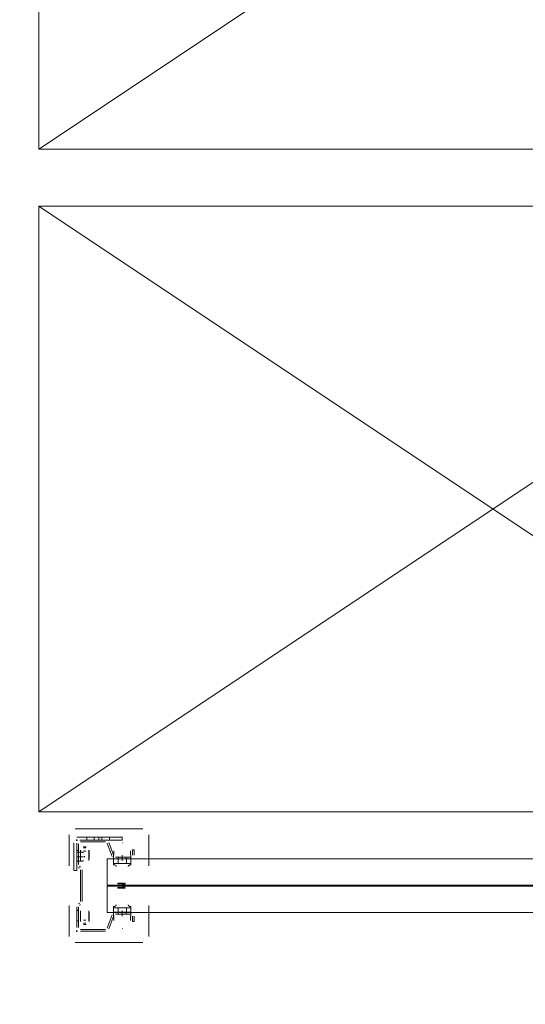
# Model space of a CAD drawing. Header units: millimetres. Extents: x -12989 to 357906, y -50379 to 30884.
# Tile 135 of 256: x 16716 to 17384, y 612 to 1913. Entities that reach past the tile are written whole.
import ezdxf

# ---------------------------------------------------------------- set-up
doc = ezdxf.new("R2010")
doc.units = ezdxf.units.MM
doc.header["$MEASUREMENT"] = 0
doc.linetypes.add('MITTE2', pattern=[112.5, 75, -12.5, 12.5, -12.5])
doc.layers.add('Nowe_A_WYM_ZEWNETRZNE', color=7, linetype='Continuous')
for name, color, linetype, lineweight in [('Nowe_A_WYM_ZEWNETRZNE_Nr_pióra__1', 7, 'Continuous', 13), ('Nowe_A_WYM_ZEWNETRZNE_Nr_pióra__45', 7, 'Continuous', 15), ('Nowe_A_WYM_ZEWNETRZNE_Nr_pióra__85', 7, 'Continuous', 13), ('Nowe_REGAŁY_Nr_pióra__18', 9, 'Continuous', 13)]:
    doc.layers.add(name, color=color, linetype=linetype, lineweight=lineweight)
doc.styles.add('STYL_AUTOMATYCZNY_3', font='arial.ttf')
doc.dimstyles.new('STYL_AUTOMATYCZNY__1', dxfattribs={"dimtxt": 139.999998, "dimasz": 71.25, "dimexe": 0.18, "dimexo": 0.0625, "dimgap": 0, "dimtad": 1, "dimtih": 1, "dimtoh": 1, "dimdec": 0, "dimlfac": 0.1, "dimzin": 0, "dimdsep": 46, "dimtxsty": 'STYL_AUTOMATYCZNY_3', "dimblk": 'ARROWHEAD_6', "dimblk1": 'ARROWHEAD_6', "dimblk2": 'ARROWHEAD_6', "dimcen": 0.09, "dimse1": 1, "dimse2": 1, "dimclrd": 7, "dimclre": 7, "dimclrt": 7, "dimadec": 0, "dimazin": 0, "dimtfac": 1, "dimtdec": 4, "dimtmove": 0, "dimatfit": 3, "dimfxl": 0, "dimtolj": 1, "dimtzin": 0, "dimarcsym": 0})
doc.dimstyles.new('STYL_AUTOMATYCZNY__2', dxfattribs={"dimtxt": 139.999998, "dimasz": 71.25, "dimexe": 0.18, "dimexo": 0.0625, "dimgap": 0, "dimtad": 1, "dimdec": 0, "dimlfac": 0.1, "dimzin": 0, "dimdsep": 46, "dimtxsty": 'STYL_AUTOMATYCZNY_3', "dimblk": 'ARROWHEAD_6', "dimblk1": 'ARROWHEAD_6', "dimblk2": 'ARROWHEAD_6', "dimcen": 0.09, "dimse1": 1, "dimse2": 1, "dimclrd": 7, "dimclre": 7, "dimclrt": 7, "dimadec": 0, "dimazin": 0, "dimtfac": 1, "dimtdec": 4, "dimtmove": 0, "dimatfit": 3, "dimfxl": 0, "dimtolj": 1, "dimtzin": 0, "dimarcsym": 0})

# ---------------------------------------------------------------- blocks, each defined once
blk = doc.blocks.new('*D267')
at = {"layer": 'Nowe_A_WYM_ZEWNETRZNE_Nr_pióra__45', "color": 7, "linetype": 'Continuous', "lineweight": 15}
for p, q in [((-1341, 187.5), (-1266, 112.5)), ((-1341, 37.5), (-1266, -37.5))]:
    blk.add_line(p, q, dxfattribs=at)
at = {"layer": 'Nowe_A_WYM_ZEWNETRZNE_Nr_pióra__85', "color": 7, "linetype": 'Continuous', "lineweight": 13}
for p, q in [((-1303.5, 150), (-1303.5, 6849.8)), ((-1233.2, 150), (-1373.8, 150)), ((-1303.5, 0), (-1303.5, 150)), ((-1233.2, 0), (-1373.8, 0)), ((-1303.5, -56.2), (-1303.5, 0))]:
    blk.add_line(p, q, dxfattribs=at)
at = {"layer": 'Nowe_A_WYM_ZEWNETRZNE_Nr_pióra__1', "color": 7, "lineweight": 13, "insert": (-1331.5, -251.1), "char_height": 140, "attachment_point": 7, "rotation": 90, "style": 'STYL_AUTOMATYCZNY_3'}
blk.add_mtext('\\A1;{\\pql;\\fArial|b0|i0|c238|p0;\\W1.000000;15}', dxfattribs=at)
blk = doc.blocks.new('ARROWHEAD_6')
at = {"color": 0, "linetype": 'Continuous', "lineweight": 0}
for p, q in [((-0.5, -0.5), (0.5, 0.5)), ((0, 0), (-1, 0))]:
    blk.add_line(p, q, dxfattribs=at)
blk = doc.blocks.new('*D268')
at = {"layer": 'Nowe_A_WYM_ZEWNETRZNE_Nr_pióra__45', "color": 7, "linetype": 'Continuous', "lineweight": 15}
blk.add_line((-1341, 187.5), (-1266, 112.5), dxfattribs=at)
at = {"layer": 'Nowe_A_WYM_ZEWNETRZNE_Nr_pióra__85', "color": 7, "linetype": 'Continuous', "lineweight": 13}
blk.add_line((-1303.5, 150), (-1303.5, 6849.8), dxfattribs=at)
blk = doc.blocks.new('*D269')
at = {"layer": 'Nowe_A_WYM_ZEWNETRZNE_Nr_pióra__45', "color": 7, "linetype": 'Continuous', "lineweight": 15}
for p, q in [((-1341, 6887.3), (-1266, 6812.3)), ((-1341, 187.5), (-1266, 112.5))]:
    blk.add_line(p, q, dxfattribs=at)
at = {"layer": 'Nowe_A_WYM_ZEWNETRZNE_Nr_pióra__85', "color": 7, "linetype": 'Continuous', "lineweight": 13}
for p, q in [((-1233.2, 6849.8), (-1373.8, 6849.8)), ((-1303.5, 150), (-1303.5, 6849.8))]:
    blk.add_line(p, q, dxfattribs=at)
at = {"layer": 'Nowe_A_WYM_ZEWNETRZNE_Nr_pióra__1', "color": 7, "lineweight": 13, "char_height": 140, "attachment_point": 7, "rotation": 90, "style": 'STYL_AUTOMATYCZNY_3'}
for s, insert in [('\\A1;{\\pql;\\fArial|b0|i0|c238|p0;\\W1.000000;15}', (-1331.5, 6598.8)), ('\\A1;{\\pql;\\fArial|b0|i0|c238|p0;\\W1.000000;670}', (-1331.5, 3233))]:
    blk.add_mtext(s, dxfattribs=dict(at, insert=insert))
blk = doc.blocks.new('*D325')
at = {"layer": 'Nowe_A_WYM_ZEWNETRZNE_Nr_pióra__45', "color": 7, "linetype": 'Continuous', "lineweight": 15}
for p, q in [((5753.2, -1542.1), (5678.2, -1617.1)), ((36387.5, -1542.1), (36312.5, -1617.1))]:
    blk.add_line(p, q, dxfattribs=at)
at = {"layer": 'Nowe_A_WYM_ZEWNETRZNE_Nr_pióra__85', "color": 7, "linetype": 'Continuous', "lineweight": 13}
for p, q in [((5715.7, -1649.9), (5715.7, -1509.3)), ((36350, -1649.9), (36350, -1509.3)), ((5715.7, -1579.6), (36350, -1579.6))]:
    blk.add_line(p, q, dxfattribs=at)
at = {"layer": 'Nowe_A_WYM_ZEWNETRZNE_Nr_pióra__1', "color": 7, "lineweight": 13, "char_height": 140, "attachment_point": 7, "style": 'STYL_AUTOMATYCZNY_3'}
for s, insert in [('\\A1;{\\pql;\\fArial|b0|i0|c238|p0;\\W1.000000;3\xa0063}', (20685.9, -1551.6)), ('\\A1;{\\pql;\\fArial|b0|i0|c238|p0;\\W1.000000;15}', (36098.9, -1551.6))]:
    blk.add_mtext(s, dxfattribs=dict(at, insert=insert))
blk = doc.blocks.new('*D327')
at = {"layer": 'Nowe_A_WYM_ZEWNETRZNE_Nr_pióra__45', "color": 7, "linetype": 'Continuous', "lineweight": 15}
for p, q in [((36387.5, -1542.1), (36312.5, -1617.1)), ((36462.5, -1617.1), (36537.5, -1542.1))]:
    blk.add_line(p, q, dxfattribs=at)
at = {"layer": 'Nowe_A_WYM_ZEWNETRZNE_Nr_pióra__85', "color": 7, "linetype": 'Continuous', "lineweight": 13}
for p, q in [((36350, -1649.9), (36350, -1509.3)), ((36500, -1649.9), (36500, -1509.3)), ((5715.7, -1579.6), (36350, -1579.6)), ((36350, -1579.6), (36500, -1579.6)), ((36500, -1579.6), (36556.2, -1579.6))]:
    blk.add_line(p, q, dxfattribs=at)
blk = doc.blocks.new('*D397')
at = {"layer": 'Nowe_A_WYM_ZEWNETRZNE_Nr_pióra__45', "color": 7, "linetype": 'Continuous', "lineweight": 15}
for p, q in [((1158.9, 187.5), (1233.9, 112.5)), ((1158.9, 37.5), (1233.9, -37.5))]:
    blk.add_line(p, q, dxfattribs=at)
at = {"layer": 'Nowe_A_WYM_ZEWNETRZNE_Nr_pióra__85', "color": 7, "linetype": 'Continuous', "lineweight": 13}
for p, q in [((1196.4, 150), (1196.4, 3150)), ((1266.7, 150), (1126.1, 150)), ((1196.4, 0), (1196.4, 150)), ((1266.7, 0), (1126.1, 0)), ((1196.4, -56.2), (1196.4, 0))]:
    blk.add_line(p, q, dxfattribs=at)
at = {"layer": 'Nowe_A_WYM_ZEWNETRZNE_Nr_pióra__1', "color": 7, "lineweight": 13, "insert": (1168.4, -251.1), "char_height": 140, "attachment_point": 7, "rotation": 90, "style": 'STYL_AUTOMATYCZNY_3'}
blk.add_mtext('\\A1;{\\pql;\\fArial|b0|i0|c238|p0;\\W1.000000;15}', dxfattribs=at)
blk = doc.blocks.new('*D398')
at = {"layer": 'Nowe_A_WYM_ZEWNETRZNE_Nr_pióra__45', "color": 7, "linetype": 'Continuous', "lineweight": 15}
for p, q in [((1158.9, 3187.5), (1233.9, 3112.5)), ((1158.9, 187.5), (1233.9, 112.5))]:
    blk.add_line(p, q, dxfattribs=at)
at = {"layer": 'Nowe_A_WYM_ZEWNETRZNE_Nr_pióra__85', "color": 7, "linetype": 'Continuous', "lineweight": 13}
for p, q in [((1266.7, 3150), (1126.1, 3150)), ((1196.4, 150), (1196.4, 3150))]:
    blk.add_line(p, q, dxfattribs=at)
at = {"layer": 'Nowe_A_WYM_ZEWNETRZNE_Nr_pióra__1', "color": 7, "lineweight": 13, "char_height": 140, "attachment_point": 7, "rotation": 90, "style": 'STYL_AUTOMATYCZNY_3'}
for s, insert in [('\\A1;{\\pql;\\fArial|b0|i0|c238|p0;\\W1.000000;15}', (1168.4, 2898.9)), ('\\A1;{\\pql;\\fArial|b0|i0|c238|p0;\\W1.000000;300}', (1168.4, 1383))]:
    blk.add_mtext(s, dxfattribs=dict(at, insert=insert))
blk = doc.blocks.new('*D406')
at = {"layer": 'Nowe_A_WYM_ZEWNETRZNE_Nr_pióra__45', "color": 7, "linetype": 'Continuous', "lineweight": 15}
for p, q in [((4921.7, 187.5), (4996.7, 112.5)), ((4921.7, 37.5), (4996.7, -37.5))]:
    blk.add_line(p, q, dxfattribs=at)
at = {"layer": 'Nowe_A_WYM_ZEWNETRZNE_Nr_pióra__85', "color": 7, "linetype": 'Continuous', "lineweight": 13}
for p, q in [((4959.2, 150), (4959.2, 1850)), ((5029.5, 150), (4888.9, 150)), ((4959.2, 0), (4959.2, 150)), ((5029.5, 0), (4888.9, 0)), ((4959.2, -56.2), (4959.2, 0))]:
    blk.add_line(p, q, dxfattribs=at)
at = {"layer": 'Nowe_A_WYM_ZEWNETRZNE_Nr_pióra__1', "color": 7, "lineweight": 13, "insert": (4931.2, -251.1), "char_height": 140, "attachment_point": 7, "rotation": 90, "style": 'STYL_AUTOMATYCZNY_3'}
blk.add_mtext('\\A1;{\\pql;\\fArial|b0|i0|c238|p0;\\W1.000000;15}', dxfattribs=at)
blk = doc.blocks.new('*D407')
at = {"layer": 'Nowe_A_WYM_ZEWNETRZNE_Nr_pióra__45', "color": 7, "linetype": 'Continuous', "lineweight": 15}
for p, q in [((4921.7, 1887.5), (4996.7, 1812.5)), ((4921.7, 187.5), (4996.7, 112.5))]:
    blk.add_line(p, q, dxfattribs=at)
at = {"layer": 'Nowe_A_WYM_ZEWNETRZNE_Nr_pióra__85', "color": 7, "linetype": 'Continuous', "lineweight": 13}
for p, q in [((5029.5, 1850), (4888.9, 1850)), ((4959.2, 150), (4959.2, 1850))]:
    blk.add_line(p, q, dxfattribs=at)
at = {"layer": 'Nowe_A_WYM_ZEWNETRZNE_Nr_pióra__1', "color": 7, "lineweight": 13, "char_height": 140, "attachment_point": 7, "rotation": 90, "style": 'STYL_AUTOMATYCZNY_3'}
for s, insert in [('\\A1;{\\pql;\\fArial|b0|i0|c238|p0;\\W1.000000;15}', (4931.2, 1598.9)), ('\\A1;{\\pql;\\fArial|b0|i0|c238|p0;\\W1.000000;170}', (4931.2, 733))]:
    blk.add_mtext(s, dxfattribs=dict(at, insert=insert))

msp = doc.modelspace()

# ---------------------------------------------------------------- linework, layer by layer
at = {"layer": 'Nowe_REGAŁY_Nr_pióra__18', "color": 9, "linetype": 'Continuous', "lineweight": 13}
for p, q in [((16782, 795.2), (16782, 836)), ((16790, 844), (16879, 844)), ((16792, 833), (16852, 833)), ((16805, 829), (16805, 833)), ((16815, 829), (16815, 833)), ((16821, 829), (16821, 833)), ((16825, 829), (16825, 833)), ((16835, 829), (16835, 833)), ((16852, 829), (16852, 833)), ((16887, 836), (16887, 795.2)), ((16788, 789), (16788, 825)), ((16792.9, 829), (16791.1, 829)), ((16792, 829.9), (16792, 828.1)), ((16792, 825), (16792, 789)), ((16792, 797.1), (16792, 824.3)), ((16794.2, 824.3), (16794.2, 797.1)), ((16852, 829), (16796, 829)), ((16796.7, 829), (16829.9, 829)), ((16829.9, 826.8), (16796.7, 826.8)), ((16800.9, 820.1), (16804.1, 820.1)), ((16838.6, 807.6), (16832.2, 825.1)), ((16834.3, 825.9), (16840.7, 808.4)), ((16851.8, 825.6), (16852.2, 825.6)), ((16792, 815.5), (16794.2, 815.5)), ((16792, 813.3), (16799.5, 813.3)), ((16792, 807.3), (16800.8, 807.3)), ((16796.9, 803.9), (16796.9, 816.1)), ((16797, 815.9), (16797, 811.7)), ((16797, 811.7), (16797, 805.1)), ((16800.9, 812.3), (16799.5, 813.3)), ((16804, 818.8), (16801, 818.8)), ((16804, 814.5), (16801, 814.5)), ((16801.9, 807.9), (16801.9, 806.6)), ((16808, 811.7), (16808, 815.9)), ((16808, 805.1), (16808, 811.7)), ((16808.1, 816.1), (16808.1, 803.9)), ((16840.5, 804.3), (16840.9, 815)), ((16843, 806.8), (16863, 806.8)), ((16846.8, 806.8), (16846.8, 804.5)), ((16857.1, 806.8), (16857.1, 804.5)), ((16863.1, 815), (16863.5, 804.3)), ((16865.5, 816.5), (16867.7, 816.5)), ((16865.5, 809.3), (16865.5, 816.5)), ((16867.7, 816.5), (16867.7, 809.3)), ((16794.2, 802), (16792, 802)), ((16794.2, 801.5), (16792, 801.5)), ((16792, 801.2), (16799.5, 801.2)), ((16795.5, 794.9), (16796.9, 794.1)), ((16797, 803.9), (16796.9, 803.9)), ((16797, 802.3), (16797, 805.1)), ((16797, 802.3), (16797, 803.9)), ((16797, 802.3), (16797, 802.3)), ((16797, 802.3), (16797, 802.3)), ((16799.5, 801.2), (16800.9, 802.2)), ((16808, 802.3), (16808, 805.1)), ((16808, 803.9), (16808, 802.3)), ((16808.1, 803.9), (16808, 803.9)), ((16808, 802.3), (16808, 802.3)), ((16808, 802.3), (16808, 802.3)), ((16840.5, 797.8), (16840.5, 804.3)), ((16840.5, 804.3), (16840.5, 804.3)), ((16840.5, 800), (16840.5, 796.6)), ((16840.6, 798.5), (16840.6, 804.3)), ((16840.6, 804.3), (16841, 804.3)), ((16840.6, 798.3), (16841, 798.3)), ((16841, 804.3), (16851.9, 804.3)), ((16851.9, 798.3), (16841, 798.3)), ((16863, 804.5), (16843, 804.5)), ((16846.5, 804.3), (16846.5, 798.3)), ((16851.9, 804.3), (16852.1, 804.3)), ((16851.9, 798.3), (16852.1, 798.3)), ((16852.1, 804.3), (16863, 804.3)), ((16863, 798.3), (16852.1, 798.3)), ((16857.5, 804.3), (16857.5, 798.3)), ((16863, 804.3), (16863.4, 804.3)), ((16863, 798.3), (16863.4, 798.3)), ((16863.4, 798.3), (16863.4, 804.3)), ((16863.5, 804.3), (16863.5, 804.3)), ((16863.5, 804.3), (16863.5, 797.8)), ((16788, 789), (16792, 789)), ((16795.7, 792.1), (16794.4, 792.9)), ((16797, 748), (16797, 790)), ((16799.2, 790), (16799.2, 748)), ((16846.5, 772.5), (16855.5, 772.5)), ((16853.9, 771.5), (16846.5, 771.5)), ((16850.8, 769.5), (16853.9, 771.5)), ((16853.9, 766.5), (16850.8, 768.5)), ((16855.7, 771.6), (16851.9, 769)), ((16851.9, 769), (16855.8, 766.4)), ((16846.5, 766.5), (16853.9, 766.5)), ((16855.5, 765.5), (16846.5, 765.5)), ((16782, 702), (16782, 742.9)), ((16794.4, 745.1), (16795.7, 745.9)), ((16796.9, 743.9), (16795.5, 743.1)), ((16840.5, 741.4), (16840.5, 738)), ((16863.5, 738), (16863.5, 741.4)), ((16887, 742.9), (16887, 702)), ((16792, 713.8), (16792, 741)), ((16792, 736.5), (16794.2, 736.5)), ((16792, 736), (16794.2, 736)), ((16794.2, 741), (16794.2, 713.8)), ((16796.9, 721.9), (16796.9, 734.1)), ((16796.9, 734.1), (16797, 734.1)), ((16797, 734.1), (16797, 735.8)), ((16797, 735.8), (16797, 735.8)), ((16797, 735.8), (16797, 735.7)), ((16797, 735.7), (16797, 732.9)), ((16797, 726.3), (16797, 732.9)), ((16808, 735.7), (16808, 735.8)), ((16808, 735.8), (16808, 735.8)), ((16808, 735.8), (16808, 734.1)), ((16808, 735.7), (16808, 732.9)), ((16808, 734.1), (16808.1, 734.1)), ((16808, 732.9), (16808, 726.3)), ((16808.1, 734.1), (16808.1, 721.9)), ((16832.2, 712.9), (16838.6, 730.4)), ((16840.7, 729.6), (16834.3, 712.1)), ((16840.5, 733.8), (16840.5, 740.3)), ((16840.9, 723), (16840.5, 733.8)), ((16840.5, 733.8), (16840.5, 733.8)), ((16840.6, 739.8), (16841, 739.8)), ((16840.6, 733.8), (16840.6, 739.5)), ((16840.6, 733.8), (16841, 733.8)), ((16841, 739.8), (16851.9, 739.8)), ((16851.9, 733.8), (16841, 733.8)), ((16843, 733.5), (16863, 733.5)), ((16863, 731.3), (16843, 731.3)), ((16846.5, 733.8), (16846.5, 739.8)), ((16846.8, 733.5), (16846.8, 731.3)), ((16851.9, 739.8), (16852.1, 739.8)), ((16851.9, 733.8), (16852.1, 733.8)), ((16852.1, 739.8), (16863, 739.8)), ((16863, 733.8), (16852.1, 733.8)), ((16857.1, 733.5), (16857.1, 731.3)), ((16857.5, 733.8), (16857.5, 739.8)), ((16863, 739.8), (16863.4, 739.8)), ((16863, 733.8), (16863.4, 733.8)), ((16863.5, 733.8), (16863.1, 723)), ((16863.4, 739.5), (16863.4, 733.8)), ((16863.5, 740.3), (16863.5, 733.8)), ((16863.5, 733.8), (16863.5, 733.8)), ((16865.5, 721.5), (16865.5, 728.8)), ((16867.7, 728.8), (16867.7, 721.5)), ((16794.2, 722.5), (16792, 722.5)), ((16797, 726.3), (16797, 722.1)), ((16804.1, 717.9), (16800.9, 717.9)), ((16804, 723.5), (16801, 723.5)), ((16804, 719.3), (16801, 719.3)), ((16808, 722.1), (16808, 726.3)), ((16867.7, 721.5), (16865.5, 721.5)), ((16792.9, 709), (16791.1, 709)), ((16792, 709.9), (16792, 708.1)), ((16796.7, 711.3), (16829.9, 711.3)), ((16829.9, 709), (16796.7, 709)), ((16852.2, 712.5), (16851.8, 712.5)), ((16879, 694), (16790, 694))]:
    msp.add_line(p, q, dxfattribs=at)
at = {"layer": 'Nowe_REGAŁY_Nr_pióra__18', "color": 9, "linetype": 'MITTE2', "lineweight": 13}
for p, q in [((16852, 809.3), (16852, 802)), ((16852, 736), (16852, 728.8))]:
    msp.add_line(p, q, dxfattribs=at)
at = {"layer": 'Nowe_REGAŁY_Nr_pióra__18', "color": 9, "linetype": 'Continuous', "lineweight": 13}
for points in [[(16742, 1741.6), (17942, 1741.6), (17942, 2541.6), (16742, 2541.6), (16742, 1741.6), (17942, 2541.6), (16742, 2541.6), (17942, 1741.6)], [(16742, 866.6), (17942, 866.6), (17942, 1666.6), (16742, 1666.6), (16742, 866.6), (17942, 1666.6), (16742, 1666.6), (17942, 866.6)]]:
    msp.add_lwpolyline(points, dxfattribs=at)
for points in [[(16832, 804.5), (16832, 769.5), (17852, 769.5), (17852, 804.5)], [(16832, 768.5), (16832, 733.5), (17852, 733.5), (17852, 768.5)]]:
    msp.add_lwpolyline(points, close=True, dxfattribs=at)
at = {"layer": 'Nowe_REGAŁY_Nr_pióra__18', "color": 9, "linetype": 'Continuous', "lineweight": 13, "flags": 128}
for points in [[(16840.6, 804.3), (16840.6, 804.2), (16840.6, 804.2), (16840.6, 804.1), (16840.6, 804.1), (16840.6, 804), (16840.6, 803.9), (16840.6, 803.8), (16840.6, 803.6), (16840.6, 803.5), (16840.6, 803.3), (16840.6, 803.2), (16840.6, 803), (16840.6, 802.8), (16840.6, 802.5), (16840.6, 802.3), (16840.6, 802.1), (16840.5, 801.8), (16840.5, 801.5), (16840.5, 801.3), (16840.5, 801), (16840.5, 800.7), (16840.5, 800.4), (16840.5, 800)], [(16840.5, 796.6), (16840.5, 796.7), (16840.5, 796.8), (16840.5, 797), (16840.5, 797.1), (16840.5, 797.2), (16840.5, 797.3), (16840.6, 797.4), (16840.6, 797.5), (16840.6, 797.6), (16840.6, 797.7), (16840.6, 797.7), (16840.6, 797.8), (16840.6, 797.9), (16840.6, 798), (16840.6, 798), (16840.6, 798.1), (16840.6, 798.1), (16840.6, 798.2), (16840.6, 798.2), (16840.6, 798.2), (16840.6, 798.2), (16840.6, 798.3), (16840.6, 798.3)], [(16840.5, 796.6), (16840.8, 796.6), (16841, 796.6), (16841.2, 796.5), (16841.4, 796.5), (16841.6, 796.5), (16841.9, 796.4), (16842.1, 796.4), (16842.3, 796.3), (16842.5, 796.2), (16842.6, 796.1), (16842.8, 796.1), (16843, 796), (16843.1, 795.8), (16843.3, 795.7), (16843.4, 795.6), (16843.5, 795.5), (16843.6, 795.3), (16843.7, 795.2), (16843.8, 795.1), (16843.9, 794.9), (16843.9, 794.7), (16844, 794.6), (16844, 794.4), (16844, 794.3)], [(16860, 794.3), (16860, 794.4), (16860, 794.6), (16860.1, 794.7), (16860.1, 794.9), (16860.2, 795.1), (16860.3, 795.2), (16860.4, 795.3), (16860.5, 795.5), (16860.6, 795.6), (16860.7, 795.7), (16860.9, 795.8), (16861, 795.9), (16861.2, 796), (16861.4, 796.1), (16861.6, 796.2), (16861.7, 796.3), (16861.9, 796.4), (16862.1, 796.4), (16862.4, 796.5), (16862.6, 796.5), (16862.8, 796.5), (16863, 796.6), (16863.2, 796.6), (16863.5, 796.6)], [(16863.5, 796.6), (16863.5, 796.7), (16863.5, 796.8), (16863.5, 796.9), (16863.5, 797.1), (16863.5, 797.2), (16863.5, 797.3), (16863.4, 797.4), (16863.4, 797.5), (16863.4, 797.6), (16863.4, 797.7), (16863.4, 797.7), (16863.4, 797.8), (16863.4, 797.9), (16863.4, 798), (16863.4, 798), (16863.4, 798.1), (16863.4, 798.1), (16863.4, 798.2), (16863.4, 798.2), (16863.4, 798.2), (16863.4, 798.2), (16863.4, 798.3), (16863.4, 798.3)], [(16846, 772), (16846, 772), (16846, 772.1), (16846, 772.1), (16846, 772.2), (16846, 772.2), (16846, 772.2), (16846, 772.3), (16846.1, 772.3), (16846.1, 772.3), (16846.1, 772.3), (16846.1, 772.4), (16846.1, 772.4), (16846.1, 772.4), (16846.2, 772.4), (16846.2, 772.4), (16846.2, 772.5), (16846.3, 772.5), (16846.3, 772.5), (16846.3, 772.5), (16846.3, 772.5), (16846.4, 772.5), (16846.4, 772.5), (16846.5, 772.5), (16846.5, 772.5)], [(16846.5, 771.5), (16846.5, 771.5), (16846.4, 771.5), (16846.4, 771.5), (16846.3, 771.5), (16846.3, 771.5), (16846.3, 771.5), (16846.3, 771.5), (16846.2, 771.6), (16846.2, 771.6), (16846.2, 771.6), (16846.1, 771.6), (16846.1, 771.6), (16846.1, 771.7), (16846.1, 771.7), (16846.1, 771.7), (16846.1, 771.7), (16846, 771.8), (16846, 771.8), (16846, 771.8), (16846, 771.9), (16846, 771.9), (16846, 771.9), (16846, 772), (16846, 772)], [(16850.5, 769), (16850.5, 769), (16850.5, 769.1), (16850.5, 769.1), (16850.5, 769.1), (16850.5, 769.1), (16850.5, 769.1), (16850.5, 769.2), (16850.5, 769.2), (16850.5, 769.2), (16850.6, 769.2), (16850.6, 769.2), (16850.6, 769.3), (16850.6, 769.3), (16850.6, 769.3), (16850.6, 769.3), (16850.6, 769.3), (16850.7, 769.4), (16850.7, 769.4), (16850.7, 769.4), (16850.7, 769.4), (16850.7, 769.4), (16850.8, 769.4), (16850.8, 769.5), (16850.8, 769.5)], [(16850.8, 768.5), (16850.8, 768.6), (16850.8, 768.6), (16850.7, 768.6), (16850.7, 768.6), (16850.7, 768.6), (16850.7, 768.7), (16850.7, 768.7), (16850.6, 768.7), (16850.6, 768.7), (16850.6, 768.7), (16850.6, 768.7), (16850.6, 768.8), (16850.6, 768.8), (16850.6, 768.8), (16850.5, 768.8), (16850.5, 768.8), (16850.5, 768.9), (16850.5, 768.9), (16850.5, 768.9), (16850.5, 768.9), (16850.5, 768.9), (16850.5, 769), (16850.5, 769), (16850.5, 769)], [(16855.5, 772.5), (16855.5, 772.5), (16855.6, 772.5), (16855.6, 772.5), (16855.7, 772.5), (16855.7, 772.5), (16855.7, 772.5), (16855.7, 772.5), (16855.8, 772.5), (16855.8, 772.4), (16855.8, 772.4), (16855.9, 772.4), (16855.9, 772.4), (16855.9, 772.4), (16855.9, 772.3), (16855.9, 772.3), (16855.9, 772.3), (16856, 772.3), (16856, 772.2), (16856, 772.2), (16856, 772.2), (16856, 772.1), (16856, 772.1), (16856, 772), (16856, 772)], [(16856, 772), (16856, 772), (16856, 772), (16856, 771.9), (16856, 771.9), (16856, 771.9), (16856, 771.9), (16856, 771.9), (16856, 771.8), (16856, 771.8), (16856, 771.8), (16855.9, 771.8), (16855.9, 771.8), (16855.9, 771.7), (16855.9, 771.7), (16855.9, 771.7), (16855.9, 771.7), (16855.9, 771.7), (16855.9, 771.7), (16855.8, 771.6), (16855.8, 771.6), (16855.8, 771.6), (16855.8, 771.6), (16855.8, 771.6), (16855.7, 771.6)], [(16846, 766), (16846, 766.1), (16846, 766.1), (16846, 766.1), (16846, 766.2), (16846, 766.2), (16846, 766.2), (16846, 766.3), (16846.1, 766.3), (16846.1, 766.3), (16846.1, 766.3), (16846.1, 766.4), (16846.1, 766.4), (16846.1, 766.4), (16846.2, 766.4), (16846.2, 766.4), (16846.2, 766.5), (16846.3, 766.5), (16846.3, 766.5), (16846.3, 766.5), (16846.3, 766.5), (16846.4, 766.5), (16846.4, 766.5), (16846.5, 766.5), (16846.5, 766.5)], [(16846.5, 765.5), (16846.5, 765.5), (16846.4, 765.5), (16846.4, 765.5), (16846.3, 765.5), (16846.3, 765.5), (16846.3, 765.5), (16846.3, 765.6), (16846.2, 765.6), (16846.2, 765.6), (16846.2, 765.6), (16846.1, 765.6), (16846.1, 765.6), (16846.1, 765.7), (16846.1, 765.7), (16846.1, 765.7), (16846.1, 765.7), (16846, 765.8), (16846, 765.8), (16846, 765.8), (16846, 765.9), (16846, 765.9), (16846, 765.9), (16846, 766), (16846, 766)], [(16856, 766), (16856, 766), (16856, 765.9), (16856, 765.9), (16856, 765.9), (16856, 765.8), (16856, 765.8), (16856, 765.8), (16855.9, 765.7), (16855.9, 765.7), (16855.9, 765.7), (16855.9, 765.7), (16855.9, 765.6), (16855.9, 765.6), (16855.8, 765.6), (16855.8, 765.6), (16855.8, 765.6), (16855.7, 765.6), (16855.7, 765.5), (16855.7, 765.5), (16855.7, 765.5), (16855.6, 765.5), (16855.6, 765.5), (16855.5, 765.5), (16855.5, 765.5)], [(16855.8, 766.4), (16855.8, 766.4), (16855.8, 766.4), (16855.8, 766.4), (16855.8, 766.4), (16855.9, 766.4), (16855.9, 766.4), (16855.9, 766.3), (16855.9, 766.3), (16855.9, 766.3), (16855.9, 766.3), (16855.9, 766.3), (16855.9, 766.3), (16856, 766.2), (16856, 766.2), (16856, 766.2), (16856, 766.2), (16856, 766.2), (16856, 766.1), (16856, 766.1), (16856, 766.1), (16856, 766.1), (16856, 766.1), (16856, 766), (16856, 766)], [(16844, 743.8), (16844, 743.6), (16844, 743.4), (16843.9, 743.3), (16843.9, 743.1), (16843.8, 743), (16843.7, 742.8), (16843.6, 742.7), (16843.5, 742.5), (16843.4, 742.4), (16843.3, 742.3), (16843.1, 742.2), (16843, 742.1), (16842.8, 742), (16842.6, 741.9), (16842.5, 741.8), (16842.3, 741.7), (16842.1, 741.7), (16841.9, 741.6), (16841.6, 741.6), (16841.4, 741.5), (16841.2, 741.5), (16841, 741.5), (16840.8, 741.4), (16840.5, 741.4)], [(16840.5, 741.4), (16840.5, 741.3), (16840.5, 741.2), (16840.5, 741.1), (16840.5, 741), (16840.5, 740.8), (16840.5, 740.7), (16840.6, 740.6), (16840.6, 740.5), (16840.6, 740.4), (16840.6, 740.4), (16840.6, 740.3), (16840.6, 740.2), (16840.6, 740.1), (16840.6, 740.1), (16840.6, 740), (16840.6, 740), (16840.6, 739.9), (16840.6, 739.9), (16840.6, 739.8), (16840.6, 739.8), (16840.6, 739.8), (16840.6, 739.8), (16840.6, 739.8)], [(16863.5, 741.4), (16863.2, 741.5), (16863, 741.5), (16862.8, 741.5), (16862.6, 741.5), (16862.4, 741.6), (16862.1, 741.6), (16861.9, 741.7), (16861.7, 741.7), (16861.6, 741.8), (16861.4, 741.9), (16861.2, 742), (16861, 742.1), (16860.9, 742.2), (16860.7, 742.3), (16860.6, 742.4), (16860.5, 742.5), (16860.4, 742.7), (16860.3, 742.8), (16860.2, 743), (16860.1, 743.1), (16860.1, 743.3), (16860, 743.4), (16860, 743.6), (16860, 743.8)], [(16863.5, 741.4), (16863.5, 741.3), (16863.5, 741.2), (16863.5, 741.1), (16863.5, 741), (16863.5, 740.8), (16863.5, 740.7), (16863.4, 740.6), (16863.4, 740.5), (16863.4, 740.4), (16863.4, 740.4), (16863.4, 740.3), (16863.4, 740.2), (16863.4, 740.1), (16863.4, 740.1), (16863.4, 740), (16863.4, 740), (16863.4, 739.9), (16863.4, 739.9), (16863.4, 739.8), (16863.4, 739.8), (16863.4, 739.8), (16863.4, 739.8), (16863.4, 739.8)], [(16840.6, 733.8), (16840.6, 733.8), (16840.6, 733.8), (16840.6, 733.9), (16840.6, 733.9), (16840.6, 734), (16840.6, 734.1), (16840.6, 734.3), (16840.6, 734.4), (16840.6, 734.5), (16840.6, 734.7), (16840.6, 734.9), (16840.6, 735.1), (16840.6, 735.3), (16840.6, 735.5), (16840.6, 735.7), (16840.6, 736), (16840.5, 736.2), (16840.5, 736.5), (16840.5, 736.8), (16840.5, 737), (16840.5, 737.3), (16840.5, 737.7), (16840.5, 738)], [(16863.4, 733.8), (16863.4, 733.8), (16863.4, 733.8), (16863.4, 733.9), (16863.4, 733.9), (16863.4, 734), (16863.4, 734.1), (16863.4, 734.3), (16863.4, 734.4), (16863.4, 734.5), (16863.4, 734.7), (16863.4, 734.9), (16863.4, 735.1), (16863.4, 735.3), (16863.4, 735.5), (16863.4, 735.7), (16863.4, 736), (16863.5, 736.2), (16863.5, 736.5), (16863.5, 736.8), (16863.5, 737.1), (16863.5, 737.4), (16863.5, 737.7), (16863.5, 738)]]:
    msp.add_lwpolyline(points, dxfattribs=at)

# ---------------------------------------------------------------- dimensions: what is measured, and where the dimension line sits
at = {"layer": 'Nowe_A_WYM_ZEWNETRZNE', "color": 7, "linetype": 'Continuous', "lineweight": 13}
for base, p1, p2, picture, middle in [((36350, -1579.6), (5715.7, 7500), (36350, 150), '*D325', (20926, -1481.6)), ((36500, -1579.6), (36350, 7500), (36500, 7500), '*D327', (36205.5, -1481.6))]:
    dim = msp.add_linear_dim(base=base, p1=p1, p2=p2, dimstyle='STYL_AUTOMATYCZNY__1', dxfattribs=at)
    dim.commit()
    dim.dimension.update_dxf_attribs({"geometry": picture, "text_midpoint": middle, "dimtype": 160})
for base, p1, p2, picture, middle in [((-1303.5, 6849.8), (18000, 150), (2607.9, 6849.8), '*D269', (-1401.5, 3392.8)), ((-1303.5, 150), (18000, 0), (-350, 150), '*D267', (-1401.5, -144.5)), ((-1303.5145359, 150), (-350, 150), (18000, 150), '*D268', (-1401.5145349, 149.8814173)), ((1196.4, 3150), (18000, 150), (1657.9, 3150), '*D398', (1098.4, 1542.9)), ((1196.4, 150), (18000, 0), (18000, 150), '*D397', (1098.4, -144.5)), ((4959.2, 1850), (18000, 150), (4010.7, 1850), '*D407', (4861.2, 892.9)), ((4959.2, 150), (18000, 0), (18000, 150), '*D406', (4861.2, -144.5))]:
    dim = msp.add_linear_dim(base=base, p1=p1, p2=p2, angle=90, dimstyle='STYL_AUTOMATYCZNY__2', dxfattribs=at)
    dim.commit()
    dim.dimension.update_dxf_attribs({"geometry": picture, "text_midpoint": middle, "dimtype": 160, "text_rotation": 90})

doc.saveas('drawing.dxf')
